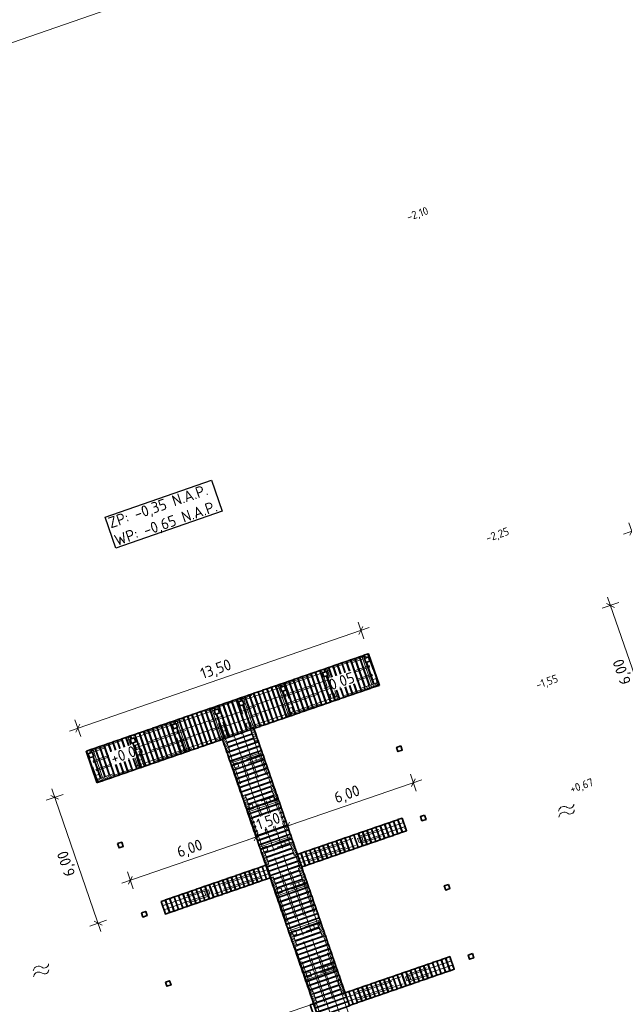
# Model space of a CAD drawing. Header units: metres. Extents: x 264779 to 275389, y 575281 to 580396.
# Tile 32 of 174: x 265235 to 265262, y 577004 to 577048. Entities that reach past the tile are written whole.
import ezdxf

# ---------------------------------------------------------------- set-up
doc = ezdxf.new("R2010")
doc.units = ezdxf.units.M
doc.set_wipeout_variables(frame=1)
doc.linetypes.add('HIDDEN', pattern=[9.525, 6.35, -3.175])
for name, color, linetype, lineweight in [('B-XX-AL-HOOGTELABEL-T25', 252, 'Continuous', 9), ('N-WA-RI-DETAIL1-G', 1, 'HIDDEN', 18), ('N-WE-IE-MEUBILAIR_WATERWEGMEUBILAIR_KIKKER-S', 11, 'Continuous', 18), ('N-WE-OG-TOPOGRAFIE-G', 7, 'Continuous', 35), ('N-XX-AL-HOOGTELABEL-T25-M', 7, 'Continuous', 25), ('N-XX-AL-TOPOGRAFIE-G', 7, 'Continuous', 35), ('N-XX-AL-TOPOGRAFIE-S', 7, 'Continuous', 18), ('X-XX-AL-AANPIJLING-T25', 7, 'Continuous', 25), ('X-XX-AL-T25', 7, 'Continuous', 25)]:
    doc.layers.add(name, color=color, linetype=linetype, lineweight=lineweight)
doc.layers.add('X-XX-AL-HULPLAAG-G', color=6, linetype='Continuous', lineweight=18, plot=False)
doc.styles.add('NLCS-ISO-ANNOTATIVE-T25', font='NLCS-ISO.ttf', dxfattribs={"height": 2.5})
doc.styles.add('NLCS-ISO-M1000-T25', font='NLCS-ISO.ttf', dxfattribs={"height": 2.5})
doc.dimstyles.new('NLCS-ANNOTATIVE-T25-SCHRAP', dxfattribs={"dimtxt": 2.5, "dimasz": 1.4, "dimexe": 2, "dimexo": 2, "dimgap": 0.7, "dimtad": 1, "dimzin": 0, "dimtxsty": 'NLCS-ISO-ANNOTATIVE-T25', "dimblk": 'OBLIQUE', "dimcen": 2.5, "dimdle": 2, "dimclrd": 256, "dimclre": 256, "dimclrt": 256, "dimadec": 1, "dimazin": 0, "dimtfac": 1, "dimtofl": 0, "dimtmove": 1, "dimatfit": 0, "dimldrblk": 'OBLIQUE', "dimfxl": 2, "dimfxlon": 1, "dimtfillclr": 256, "dimtolj": 1, "dimtzin": 0, "dimlwd": 18, "dimlwe": 18, "dimarcsym": 0})

# ---------------------------------------------------------------- blocks, each defined once
blk = doc.blocks.new('_Oblique')
at = {"color": 0, "linetype": 'ByBlock', "lineweight": -2}
blk.add_line((-0.5, -0.5), (0.5, 0.5), dxfattribs=at)
blk = doc.blocks.new('*D24')
at = {"layer": 'Defpoints', "color": 0, "transparency": 16777216}
for p in [(265239.476, 577014.406), (265236.64, 577013.427), (265241.434, 577008.734)]:
    blk.add_point(p, dxfattribs=at)
at = {"layer": 'X-XX-AL-AANPIJLING-T25', "lineweight": 18, "transparency": 16777216}
for p, q in [((265237.019, 577013.557), (265236.262, 577013.296)), ((265238.728, 577007.377), (265236.51, 577013.805)), ((265238.976, 577007.886), (265238.22, 577007.625))]:
    blk.add_line(p, q, dxfattribs=at)
at = {"layer": 'X-XX-AL-AANPIJLING-T25', "lineweight": 18, "transparency": 16777216, "xscale": 0.28, "yscale": 0.28, "zscale": 0.28}
for p, rotation in [((265236.64, 577013.427), 109.0405523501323), ((265238.598, 577007.755), 289.0405523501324)]:
    blk.add_blockref('_Oblique', p, dxfattribs=dict(at, rotation=rotation))
at = {"layer": 'X-XX-AL-AANPIJLING-T25', "transparency": 16777216, "insert": (265237.203, 577010.448), "char_height": 0.5, "attachment_point": 5, "rotation": 109.0406, "style": 'NLCS-ISO-ANNOTATIVE-T25', "bg_fill": 3, "box_fill_scale": 1.1, "bg_fill_color": 256, "bg_fill_true_color": 13158600, "bg_fill_transparency": 0}
blk.add_mtext('\\A1;6,00', dxfattribs=at)
blk = doc.blocks.new('*D25')
at = {"layer": 'Defpoints', "color": 0, "transparency": 16777216}
for p in [(265245.72, 577011.641), (265246.291, 577009.987), (265240.619, 577008.03)]:
    blk.add_point(p, dxfattribs=at)
at = {"layer": 'X-XX-AL-AANPIJLING-T25', "lineweight": 18, "transparency": 16777216}
for p, q in [((265239.67, 577009.553), (265246.098, 577011.772)), ((265245.85, 577011.263), (265245.589, 577012.019)), ((265240.179, 577009.306), (265239.918, 577010.062))]:
    blk.add_line(p, q, dxfattribs=at)
at = {"layer": 'X-XX-AL-AANPIJLING-T25', "lineweight": 18, "transparency": 16777216, "xscale": 0.28, "yscale": 0.28, "zscale": 0.28}
for p, rotation in [((265245.72, 577011.641), 19.04055234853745), ((265240.048, 577009.684), 199.0405523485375)]:
    blk.add_blockref('_Oblique', p, dxfattribs=dict(at, rotation=rotation))
at = {"layer": 'X-XX-AL-AANPIJLING-T25', "transparency": 16777216, "insert": (265242.74, 577011.079), "char_height": 0.5, "attachment_point": 5, "rotation": 19.0406, "style": 'NLCS-ISO-ANNOTATIVE-T25', "bg_fill": 3, "box_fill_scale": 1.1, "bg_fill_color": 256, "bg_fill_true_color": 13158600, "bg_fill_transparency": 0}
blk.add_mtext('\\A1;6,00', dxfattribs=at)
blk = doc.blocks.new('*D26')
at = {"layer": 'Defpoints', "color": 0, "transparency": 16777216}
for p in [(265247.578, 577010.855), (265246.291, 577009.987)]:
    blk.add_point(p, dxfattribs=at)
at = {"layer": 'X-XX-AL-AANPIJLING-T25', "lineweight": 18, "transparency": 16777216}
for p, q in [((265247.268, 577011.753), (265247.007, 577012.509)), ((265245.342, 577011.511), (265247.516, 577012.261)), ((265245.85, 577011.263), (265245.589, 577012.019))]:
    blk.add_line(p, q, dxfattribs=at)
at = {"layer": 'X-XX-AL-AANPIJLING-T25', "lineweight": 18, "transparency": 16777216, "xscale": 0.28, "yscale": 0.28, "zscale": 0.28}
for p, rotation in [((265247.138, 577012.131), 19.04055234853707), ((265245.72, 577011.641), 199.0405523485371)]:
    blk.add_blockref('_Oblique', p, dxfattribs=dict(at, rotation=rotation))
at = {"layer": 'X-XX-AL-AANPIJLING-T25', "transparency": 16777216, "insert": (265246.285, 577012.302), "char_height": 0.5, "attachment_point": 5, "rotation": 19.0406, "style": 'NLCS-ISO-ANNOTATIVE-T25', "bg_fill": 3, "box_fill_scale": 1.1, "bg_fill_color": 256, "bg_fill_true_color": 13158600, "bg_fill_transparency": 0}
blk.add_mtext('\\A1;1,50', dxfattribs=at)
at = {"layer": 'Defpoints', "color": 0, "transparency": 16777216}
blk.add_point((265247.138, 577012.131), dxfattribs=at)
blk = doc.blocks.new('*D27')
at = {"layer": 'Defpoints', "color": 0, "transparency": 16777216}
for p in [(265252.809, 577014.088), (265253.348, 577012.528), (265247.578, 577010.855)]:
    blk.add_point(p, dxfattribs=at)
at = {"layer": 'X-XX-AL-AANPIJLING-T25', "lineweight": 18, "transparency": 16777216}
for p, q in [((265252.94, 577013.71), (265252.679, 577014.466)), ((265246.76, 577012), (265253.188, 577014.219)), ((265247.268, 577011.753), (265247.007, 577012.509))]:
    blk.add_line(p, q, dxfattribs=at)
at = {"layer": 'X-XX-AL-AANPIJLING-T25', "lineweight": 18, "transparency": 16777216, "xscale": 0.28, "yscale": 0.28, "zscale": 0.28}
for p, rotation in [((265252.809, 577014.088), 19.04055234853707), ((265247.138, 577012.131), 199.0405523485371)]:
    blk.add_blockref('_Oblique', p, dxfattribs=dict(at, rotation=rotation))
at = {"layer": 'X-XX-AL-AANPIJLING-T25', "transparency": 16777216, "insert": (265249.83, 577013.525), "char_height": 0.5, "attachment_point": 5, "rotation": 19.0406, "style": 'NLCS-ISO-ANNOTATIVE-T25', "bg_fill": 3, "box_fill_scale": 1.1, "bg_fill_color": 256, "bg_fill_true_color": 13158600, "bg_fill_transparency": 0}
blk.add_mtext('\\A1;6,00', dxfattribs=at)
blk = doc.blocks.new('*D30')
at = {"layer": 'Defpoints', "color": 0, "transparency": 16777216}
for p in [(265266.417, 577023.703), (265261.692, 577022.073), (265268.374, 577018.032)]:
    blk.add_point(p, dxfattribs=at)
at = {"layer": 'X-XX-AL-AANPIJLING-T25', "lineweight": 18, "transparency": 16777216}
for p, q in [((265263.779, 577016.023), (265261.561, 577022.451)), ((265262.07, 577022.203), (265261.313, 577021.942)), ((265264.027, 577016.531), (265263.271, 577016.27))]:
    blk.add_line(p, q, dxfattribs=at)
at = {"layer": 'X-XX-AL-AANPIJLING-T25', "lineweight": 18, "transparency": 16777216, "xscale": 0.28, "yscale": 0.28, "zscale": 0.28}
for p, rotation in [((265261.692, 577022.073), 109.0405523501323), ((265263.649, 577016.401), 289.0405523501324)]:
    blk.add_blockref('_Oblique', p, dxfattribs=dict(at, rotation=rotation))
at = {"layer": 'X-XX-AL-AANPIJLING-T25', "transparency": 16777216, "insert": (265262.254, 577019.093), "char_height": 0.5, "attachment_point": 5, "rotation": 109.0406, "style": 'NLCS-ISO-ANNOTATIVE-T25', "bg_fill": 3, "box_fill_scale": 1.1, "bg_fill_color": 256, "bg_fill_true_color": 13158600, "bg_fill_transparency": 0}
blk.add_mtext('\\A1;6,00', dxfattribs=at)
blk = doc.blocks.new('*D57')
at = {"layer": 'Defpoints', "color": 0, "transparency": 16777216}
for p in [(265250.443, 577020.944), (265250.803, 577019.902), (265238.042, 577015.497)]:
    blk.add_point(p, dxfattribs=at)
at = {"layer": 'X-XX-AL-AANPIJLING-T25', "lineweight": 18, "transparency": 16777216}
for p, q in [((265237.304, 577016.41), (265250.821, 577021.075)), ((265250.574, 577020.566), (265250.313, 577021.323)), ((265237.812, 577016.162), (265237.551, 577016.918))]:
    blk.add_line(p, q, dxfattribs=at)
at = {"layer": 'X-XX-AL-AANPIJLING-T25', "lineweight": 18, "transparency": 16777216, "xscale": 0.28, "yscale": 0.28, "zscale": 0.28}
for p, rotation in [((265250.443, 577020.944), 19.04055234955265), ((265237.682, 577016.54), 199.0405523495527)]:
    blk.add_blockref('_Oblique', p, dxfattribs=dict(at, rotation=rotation))
at = {"layer": 'X-XX-AL-AANPIJLING-T25', "transparency": 16777216, "insert": (265243.919, 577019.158), "char_height": 0.5, "attachment_point": 5, "rotation": 19.0406, "style": 'NLCS-ISO-ANNOTATIVE-T25', "bg_fill": 3, "box_fill_scale": 1.1, "bg_fill_color": 256, "bg_fill_true_color": 13158600, "bg_fill_transparency": 0}
blk.add_mtext('\\A1;13,50', dxfattribs=at)
blk = doc.blocks.new('*D58')
at = {"layer": 'Defpoints', "color": 0, "transparency": 16777216}
for p in [(265271.633, 577028.515), (265272.072, 577027.242), (265263.092, 577024.143)]:
    blk.add_point(p, dxfattribs=at)
at = {"layer": 'X-XX-AL-AANPIJLING-T25', "lineweight": 18, "transparency": 16777216}
for p, q in [((265262.274, 577025.285), (265272.011, 577028.646)), ((265271.763, 577028.137), (265271.502, 577028.893)), ((265262.783, 577025.038), (265262.522, 577025.794))]:
    blk.add_line(p, q, dxfattribs=at)
at = {"layer": 'X-XX-AL-AANPIJLING-T25', "lineweight": 18, "transparency": 16777216, "xscale": 0.28, "yscale": 0.28, "zscale": 0.28}
for p, rotation in [((265271.633, 577028.515), 19.04055235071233), ((265262.652, 577025.416), 199.0405523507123)]:
    blk.add_blockref('_Oblique', p, dxfattribs=dict(at, rotation=rotation))
at = {"layer": 'X-XX-AL-AANPIJLING-T25', "transparency": 16777216, "insert": (265266.999, 577027.381), "char_height": 0.5, "attachment_point": 5, "rotation": 19.0406, "style": 'NLCS-ISO-ANNOTATIVE-T25', "bg_fill": 3, "box_fill_scale": 1.1, "bg_fill_color": 256, "bg_fill_true_color": 13158600, "bg_fill_transparency": 0}
blk.add_mtext('\\A1;9,50', dxfattribs=at)
blk = doc.blocks.new('SOG-TOPOGRAFIE_WATER-SO')
at = {"flags": 128}
for points in [[(-1.91, 0.46), (-1.82, 0.6, -0.538831), (0.18, 0.63, 0.605168), (1.86, 0.83, -4.035705)], [(-2.28, -0.81), (-2.19, -0.67, -0.538831), (-0.18, -0.63, 0.605168), (1.49, -0.44, -4.035705)]]:
    blk.add_lwpolyline(points, format="xyb", dxfattribs=at)
blk = doc.blocks.new('Kikker')
blk.add_wipeout([(0, 0.6), (0, 0), (3, 0), (3, 0.6)])
at = {"layer": 'N-WE-IE-MEUBILAIR_WATERWEGMEUBILAIR_KIKKER-S'}
h = blk.add_hatch(dxfattribs=at)
h.set_pattern_fill('ANSI31', color=256, scale=0.1, angle=-138.5509)
h.set_pattern_definition([(225, (1.68545, 2.0885), (0.224506, -0.224506), [])])
h.paths.add_polyline_path([(3, 0), (0, 0), (0, 0.6), (3, 0.6)])
blk.add_lwpolyline([(3, 0), (0, 0), (0, 0.6), (3, 0.6)], close=True, dxfattribs=at)

msp = doc.modelspace()

# ---------------------------------------------------------------- linework, layer by layer
at = {"layer": 'N-WA-RI-DETAIL1-G', "ltscale": 0.35, "flags": 128}
for points in [[(265246.909, 577018.412), (265250.69, 577019.717), (265250.667, 577019.783), (265246.886, 577018.478)], [(265251.026, 577018.445), (265250.96, 577018.422), (265250.503, 577019.745), (265250.569, 577019.768)], [(265251.21, 577018.508), (265251.276, 577018.531), (265250.819, 577019.854), (265250.753, 577019.831)], [(265247.032, 577018.055), (265250.813, 577019.36), (265250.836, 577019.294), (265247.055, 577017.989)], [(265249.319, 577017.856), (265249.386, 577017.878), (265248.929, 577019.202), (265248.863, 577019.179)], [(265247.162, 577017.677), (265250.943, 577018.982), (265250.966, 577018.916), (265247.185, 577017.611)], [(265249.135, 577017.792), (265249.069, 577017.769), (265248.612, 577019.093), (265248.679, 577019.116)], [(265250.997, 577018.527), (265250.934, 577018.712), (265251.118, 577018.775), (265251.181, 577018.591)], [(265242.026, 577016.727), (265246.909, 577018.412), (265246.886, 577018.478), (265242.003, 577016.793)], [(265247.245, 577017.14), (265247.179, 577017.117), (265246.722, 577018.44), (265246.788, 577018.463)], [(265247.429, 577017.203), (265247.495, 577017.226), (265247.038, 577018.549), (265246.972, 577018.527)], [(265247.308, 577017.254), (265251.089, 577018.559), (265251.112, 577018.493), (265247.331, 577017.188)], [(265242.149, 577016.37), (265247.032, 577018.055), (265247.055, 577017.989), (265242.172, 577016.304)], [(265245.354, 577016.487), (265245.288, 577016.464), (265244.831, 577017.788), (265244.897, 577017.811)], [(265245.538, 577016.551), (265245.604, 577016.573), (265245.148, 577017.897), (265245.081, 577017.874)], [(265249.106, 577017.875), (265249.043, 577018.059), (265249.227, 577018.123), (265249.291, 577017.938)], [(265242.279, 577015.992), (265247.162, 577017.677), (265247.185, 577017.611), (265242.302, 577015.926)], [(265243.796, 577017.43), (265243.73, 577017.408), (265244.186, 577016.084), (265244.252, 577016.107)], [(265243.98, 577017.494), (265244.046, 577017.517), (265244.503, 577016.193), (265244.437, 577016.17)], [(265247.216, 577017.222), (265247.152, 577017.407), (265247.337, 577017.47), (265247.4, 577017.286)], [(265242.425, 577015.569), (265247.308, 577017.254), (265247.331, 577017.188), (265242.448, 577015.503)], [(265242.026, 577016.727), (265238.245, 577015.422), (265238.222, 577015.488), (265242.003, 577016.793)], [(265241.905, 577016.778), (265241.839, 577016.755), (265242.296, 577015.432), (265242.362, 577015.454)], [(265242.089, 577016.841), (265242.155, 577016.864), (265242.612, 577015.541), (265242.546, 577015.518)], [(265245.325, 577016.57), (265245.262, 577016.754), (265245.446, 577016.818), (265245.51, 577016.633)], [(265245.44, 577016.536), (265246.541, 577013.356), (265246.607, 577013.379), (265245.506, 577016.559)], [(265242.172, 577016.304), (265238.391, 577014.999), (265238.368, 577015.065), (265242.149, 577016.37)], [(265240.015, 577016.125), (265239.948, 577016.103), (265240.405, 577014.779), (265240.471, 577014.802)], [(265240.199, 577016.189), (265240.265, 577016.212), (265240.722, 577014.888), (265240.655, 577014.865)], [(265244.345, 577016.438), (265244.408, 577016.253), (265244.224, 577016.19), (265244.16, 577016.374)], [(265244.282, 577016.136), (265245.383, 577012.956), (265245.317, 577012.933), (265244.216, 577016.113)], [(265244.705, 577016.282), (265245.806, 577013.102), (265245.74, 577013.079), (265244.639, 577016.259)], [(265245.083, 577016.413), (265246.184, 577013.233), (265246.118, 577013.21), (265245.017, 577016.39)], [(265242.302, 577015.926), (265238.521, 577014.621), (265238.498, 577014.687), (265242.279, 577015.992)], [(265242.454, 577015.785), (265242.518, 577015.601), (265242.333, 577015.537), (265242.27, 577015.722)], [(265238.124, 577015.473), (265238.058, 577015.45), (265238.515, 577014.127), (265238.581, 577014.15)], [(265238.308, 577015.536), (265238.374, 577015.559), (265238.831, 577014.236), (265238.765, 577014.213)], [(265242.425, 577015.569), (265238.644, 577014.264), (265238.667, 577014.198), (265242.448, 577015.503)], [(265244.616, 577014.91), (265244.593, 577014.976), (265245.916, 577015.434), (265245.939, 577015.368)], [(265244.68, 577014.726), (265244.703, 577014.66), (265246.026, 577015.118), (265246.003, 577015.184)], [(265245.672, 577015.276), (265245.857, 577015.339), (265245.92, 577015.155), (265245.736, 577015.091)], [(265240.564, 577015.133), (265240.627, 577014.948), (265240.443, 577014.885), (265240.379, 577015.069)], [(265244.699, 577014.939), (265244.883, 577015.002), (265244.947, 577014.818), (265244.762, 577014.754)], [(265238.673, 577014.48), (265238.736, 577014.296), (265238.552, 577014.232), (265238.489, 577014.417)], [(265245.269, 577013.019), (265245.246, 577013.085), (265246.569, 577013.543), (265246.592, 577013.477)], [(265246.325, 577013.385), (265246.509, 577013.449), (265246.573, 577013.264), (265246.388, 577013.201)], [(265246.541, 577013.356), (265247.849, 577009.576), (265247.915, 577009.599), (265246.607, 577013.379)], [(265245.383, 577012.956), (265246.691, 577009.176), (265246.625, 577009.153), (265245.317, 577012.933)], [(265245.332, 577012.835), (265245.355, 577012.769), (265246.678, 577013.227), (265246.655, 577013.293)], [(265245.351, 577013.048), (265245.536, 577013.112), (265245.599, 577012.927), (265245.415, 577012.864)], [(265245.806, 577013.102), (265247.114, 577009.322), (265247.048, 577009.299), (265245.74, 577013.079)], [(265246.184, 577013.233), (265247.492, 577009.453), (265247.426, 577009.43), (265246.118, 577013.21)], [(265250.386, 577011.607), (265252.371, 577012.294), (265252.348, 577012.36), (265250.363, 577011.673)], [(265250.45, 577011.423), (265252.434, 577012.11), (265252.457, 577012.044), (265250.473, 577011.357)], [(265252.369, 577012.291), (265252.185, 577012.228), (265252.248, 577012.043), (265252.433, 577012.107)], [(265245.923, 577011.129), (265245.9, 577011.195), (265247.223, 577011.653), (265247.246, 577011.587)], [(265247.583, 577010.636), (265250.386, 577011.607), (265250.363, 577011.673), (265247.56, 577010.702)], [(265250.478, 577011.639), (265250.294, 577011.575), (265250.358, 577011.391), (265250.542, 577011.454)], [(265245.986, 577010.945), (265246.009, 577010.879), (265247.332, 577011.337), (265247.309, 577011.403)], [(265246.005, 577011.158), (265246.19, 577011.222), (265246.253, 577011.037), (265246.069, 577010.974)], [(265246.979, 577011.495), (265247.163, 577011.559), (265247.227, 577011.374), (265247.042, 577011.311)], [(265247.646, 577010.452), (265250.45, 577011.423), (265250.473, 577011.357), (265247.669, 577010.386)], [(265248.589, 577010.984), (265248.404, 577010.921), (265248.468, 577010.736), (265248.652, 577010.8)], [(265246.291, 577010.19), (265243.486, 577009.225), (265243.463, 577009.292), (265246.268, 577010.257)], [(265246.355, 577010.006), (265243.549, 577009.041), (265243.572, 577008.975), (265246.378, 577009.94)], [(265245.285, 577009.844), (265245.469, 577009.908), (265245.533, 577009.723), (265245.348, 577009.66)], [(265246.577, 577009.239), (265246.554, 577009.305), (265247.877, 577009.763), (265247.9, 577009.697)], [(265246.641, 577009.055), (265246.663, 577008.989), (265247.986, 577009.447), (265247.964, 577009.513)], [(265247.492, 577009.453), (265248.801, 577005.672), (265248.734, 577005.65), (265247.426, 577009.43)], [(265247.633, 577009.605), (265247.817, 577009.669), (265247.881, 577009.484), (265247.696, 577009.421)], [(265247.849, 577009.576), (265249.157, 577005.796), (265249.223, 577005.819), (265247.915, 577009.599)], [(265243.486, 577009.225), (265241.5, 577008.542), (265241.477, 577008.609), (265243.463, 577009.292)], [(265243.549, 577009.041), (265241.563, 577008.358), (265241.586, 577008.292), (265243.572, 577008.975)], [(265243.393, 577009.194), (265243.578, 577009.257), (265243.641, 577009.073), (265243.457, 577009.009)], [(265246.691, 577009.176), (265248, 577005.395), (265247.933, 577005.373), (265246.625, 577009.153)], [(265246.659, 577009.268), (265246.844, 577009.332), (265246.907, 577009.147), (265246.723, 577009.084)], [(265247.114, 577009.322), (265248.423, 577005.542), (265248.356, 577005.519), (265247.048, 577009.299)], [(265241.503, 577008.541), (265241.687, 577008.605), (265241.751, 577008.42), (265241.567, 577008.357)], [(265247.231, 577007.349), (265247.208, 577007.415), (265248.531, 577007.873), (265248.554, 577007.807)], [(265247.295, 577007.165), (265247.318, 577007.099), (265248.641, 577007.556), (265248.618, 577007.623)], [(265248.287, 577007.714), (265248.471, 577007.778), (265248.535, 577007.594), (265248.351, 577007.53)], [(265247.314, 577007.378), (265247.498, 577007.441), (265247.562, 577007.257), (265247.377, 577007.193)], [(265247.885, 577005.459), (265247.862, 577005.525), (265249.185, 577005.983), (265249.208, 577005.917)], [(265248.941, 577005.824), (265249.125, 577005.888), (265249.189, 577005.704), (265249.005, 577005.64)], [(265252.539, 577005.368), (265254.524, 577006.055), (265254.501, 577006.121), (265252.517, 577005.434)], [(265252.603, 577005.184), (265254.587, 577005.871), (265254.61, 577005.805), (265252.626, 577005.118)], [(265254.522, 577006.052), (265254.338, 577005.989), (265254.401, 577005.804), (265254.586, 577005.868)], [(265248, 577005.395), (265249.308, 577001.615), (265249.242, 577001.592), (265247.933, 577005.372)], [(265247.949, 577005.275), (265247.972, 577005.209), (265249.295, 577005.666), (265249.272, 577005.733)], [(265247.968, 577005.488), (265248.152, 577005.551), (265248.216, 577005.367), (265248.031, 577005.303)], [(265248.423, 577005.541), (265249.731, 577001.761), (265249.665, 577001.738), (265248.357, 577005.518)], [(265248.801, 577005.672), (265250.109, 577001.892), (265250.043, 577001.869), (265248.735, 577005.649)], [(265249.157, 577005.796), (265250.465, 577002.015), (265250.532, 577002.038), (265249.223, 577005.818)], [(265249.736, 577004.397), (265252.539, 577005.368), (265252.517, 577005.434), (265249.713, 577004.463)], [(265252.632, 577005.4), (265252.447, 577005.336), (265252.511, 577005.152), (265252.695, 577005.216)], [(265249.799, 577004.213), (265252.603, 577005.184), (265252.626, 577005.118), (265249.822, 577004.147)], [(265250.742, 577004.745), (265250.557, 577004.682), (265250.621, 577004.498), (265250.805, 577004.561)]]:
    msp.add_lwpolyline(points, close=True, dxfattribs=at)
at = {"layer": 'N-WE-OG-TOPOGRAFIE-G', "ltscale": 0.1}
for points in [[(265252.238, 577015.742), (265252.304, 577015.553), (265252.115, 577015.488), (265252.049, 577015.677)], [(265254.392, 577009.503), (265254.457, 577009.314), (265254.268, 577009.249), (265254.203, 577009.438)], [(265255.468, 577006.384), (265255.533, 577006.195), (265255.344, 577006.13), (265255.279, 577006.319)], [(265241.63, 577005.099), (265241.696, 577004.91), (265241.885, 577004.975), (265241.819, 577005.164)]]:
    msp.add_lwpolyline(points, close=True, dxfattribs=at)
at = {"layer": 'N-XX-AL-TOPOGRAFIE-G', "flags": 128}
for points in [[(265249.976, 577019.616), (265249.787, 577019.551), (265250.276, 577018.133), (265250.465, 577018.198)], [(265250.174, 577019.685), (265249.985, 577019.619), (265250.475, 577018.201), (265250.664, 577018.267)], [(265250.673, 577018.27), (265250.862, 577018.335), (265250.373, 577019.753), (265250.184, 577019.688)], [(265250.661, 577019.501), (265250.598, 577019.685), (265250.782, 577019.749), (265250.845, 577019.564)], [(265249.182, 577019.342), (265248.993, 577019.277), (265249.482, 577017.859), (265249.671, 577017.924)], [(265249.38, 577019.411), (265249.191, 577019.345), (265249.681, 577017.927), (265249.87, 577017.993)], [(265249.579, 577019.479), (265249.39, 577019.414), (265249.879, 577017.996), (265250.068, 577018.061)], [(265249.777, 577019.548), (265249.588, 577019.482), (265250.078, 577018.064), (265250.267, 577018.13)], [(265247.395, 577018.726), (265247.206, 577018.66), (265247.696, 577017.242), (265247.885, 577017.308)], [(265247.594, 577018.794), (265247.405, 577018.729), (265247.894, 577017.311), (265248.083, 577017.376)], [(265247.792, 577018.863), (265247.603, 577018.797), (265248.093, 577017.379), (265248.282, 577017.445)], [(265248.291, 577017.448), (265248.48, 577017.513), (265247.991, 577018.931), (265247.802, 577018.866)], [(265248.189, 577019), (265248, 577018.934), (265248.49, 577017.516), (265248.679, 577017.582)], [(265248.388, 577019.068), (265248.199, 577019.003), (265248.688, 577017.585), (265248.877, 577017.65)], [(265248.586, 577019.137), (265248.397, 577019.071), (265248.887, 577017.653), (265249.076, 577017.719)], [(265248.77, 577018.848), (265248.707, 577019.033), (265248.891, 577019.096), (265248.955, 577018.912)], [(265246.204, 577018.314), (265246.015, 577018.249), (265246.505, 577016.831), (265246.694, 577016.897)], [(265246.403, 577018.383), (265246.214, 577018.318), (265246.703, 577016.9), (265246.892, 577016.965)], [(265246.601, 577018.451), (265246.412, 577018.386), (265246.902, 577016.968), (265247.091, 577017.034)], [(265246.88, 577018.196), (265246.816, 577018.38), (265247.001, 577018.444), (265247.064, 577018.259)], [(265247.197, 577018.657), (265247.008, 577018.592), (265247.497, 577017.174), (265247.686, 577017.239)], [(265244.815, 577017.835), (265244.626, 577017.77), (265245.115, 577016.352), (265245.304, 577016.417)], [(265245.41, 577018.04), (265245.221, 577017.975), (265245.71, 577016.557), (265245.9, 577016.622)], [(265245.909, 577016.626), (265246.098, 577016.691), (265245.609, 577018.109), (265245.42, 577018.044)], [(265245.807, 577018.177), (265245.618, 577018.112), (265246.108, 577016.694), (265246.297, 577016.759)], [(265246.006, 577018.246), (265245.817, 577018.181), (265246.306, 577016.763), (265246.495, 577016.828)], [(265243.435, 577017.359), (265243.624, 577017.424), (265244.113, 577016.006), (265243.924, 577015.941)], [(265244.009, 577017.411), (265244.072, 577017.227), (265243.888, 577017.163), (265243.824, 577017.348)], [(265244.03, 577017.564), (265244.219, 577017.629), (265244.708, 577016.211), (265244.519, 577016.146)], [(265244.418, 577017.698), (265244.229, 577017.633), (265244.718, 577016.215), (265244.907, 577016.28)], [(265244.616, 577017.766), (265244.427, 577017.701), (265244.916, 577016.283), (265245.105, 577016.348)], [(265244.989, 577017.543), (265244.926, 577017.728), (265245.11, 577017.791), (265245.174, 577017.607)], [(265242.243, 577016.948), (265242.433, 577017.013), (265242.922, 577015.595), (265242.733, 577015.53)], [(265242.442, 577017.016), (265242.631, 577017.081), (265243.12, 577015.663), (265242.931, 577015.598)], [(265242.64, 577017.085), (265242.83, 577017.15), (265243.319, 577015.732), (265243.13, 577015.667)], [(265242.839, 577017.153), (265243.028, 577017.218), (265243.517, 577015.8), (265243.328, 577015.735)], [(265243.716, 577015.869), (265243.527, 577015.804), (265243.038, 577017.222), (265243.227, 577017.287)], [(265243.236, 577017.29), (265243.425, 577017.355), (265243.914, 577015.937), (265243.725, 577015.872)], [(265240.854, 577016.468), (265241.043, 577016.533), (265241.532, 577015.115), (265241.343, 577015.05)], [(265241.052, 577016.536), (265241.241, 577016.602), (265241.731, 577015.184), (265241.542, 577015.119)], [(265241.251, 577016.605), (265241.44, 577016.67), (265241.929, 577015.252), (265241.74, 577015.187)], [(265241.449, 577016.673), (265241.638, 577016.739), (265242.128, 577015.321), (265241.939, 577015.256)], [(265241.648, 577016.742), (265241.837, 577016.807), (265242.326, 577015.389), (265242.137, 577015.324)], [(265242.118, 577016.759), (265242.182, 577016.574), (265241.997, 577016.511), (265241.934, 577016.695)], [(265239.464, 577015.988), (265239.653, 577016.054), (265240.143, 577014.636), (265239.954, 577014.57)], [(265239.663, 577016.057), (265239.852, 577016.122), (265240.341, 577014.704), (265240.152, 577014.639)], [(265240.227, 577016.106), (265240.291, 577015.922), (265240.107, 577015.858), (265240.043, 577016.043)], [(265240.258, 577016.262), (265240.447, 577016.328), (265240.937, 577014.91), (265240.748, 577014.844)], [(265240.457, 577016.331), (265240.646, 577016.396), (265241.135, 577014.978), (265240.946, 577014.913)], [(265241.334, 577015.047), (265241.145, 577014.981), (265240.655, 577016.399), (265240.844, 577016.465)], [(265238.472, 577015.646), (265238.661, 577015.711), (265239.15, 577014.293), (265238.961, 577014.228)], [(265238.67, 577015.714), (265238.859, 577015.78), (265239.349, 577014.362), (265239.16, 577014.296)], [(265238.869, 577015.783), (265239.058, 577015.848), (265239.547, 577014.43), (265239.358, 577014.365)], [(265239.067, 577015.851), (265239.256, 577015.917), (265239.746, 577014.499), (265239.557, 577014.433)], [(265239.266, 577015.92), (265239.455, 577015.985), (265239.944, 577014.567), (265239.755, 577014.502)], [(265238.337, 577015.454), (265238.4, 577015.269), (265238.216, 577015.206), (265238.153, 577015.39)], [(265244.682, 577014.647), (265244.748, 577014.458), (265246.165, 577014.948), (265246.1, 577015.137)], [(265244.751, 577014.449), (265244.816, 577014.26), (265246.234, 577014.749), (265246.169, 577014.938)], [(265244.819, 577014.25), (265244.885, 577014.061), (265246.303, 577014.551), (265246.237, 577014.74)], [(265244.888, 577014.052), (265244.953, 577013.863), (265246.371, 577014.352), (265246.306, 577014.541)], [(265244.956, 577013.853), (265245.022, 577013.664), (265246.44, 577014.154), (265246.374, 577014.343)], [(265245.025, 577013.655), (265245.09, 577013.466), (265246.508, 577013.955), (265246.443, 577014.144)], [(265245.093, 577013.456), (265245.159, 577013.267), (265246.577, 577013.757), (265246.511, 577013.946)], [(265245.162, 577013.258), (265245.227, 577013.069), (265246.645, 577013.558), (265246.58, 577013.747)], [(265245.23, 577013.059), (265245.296, 577012.87), (265246.714, 577013.36), (265246.648, 577013.549)], [(265245.299, 577012.861), (265245.364, 577012.672), (265246.782, 577013.161), (265246.717, 577013.35)], [(265245.367, 577012.662), (265245.433, 577012.473), (265246.851, 577012.962), (265246.785, 577013.152)], [(265245.436, 577012.464), (265245.501, 577012.275), (265246.919, 577012.764), (265246.854, 577012.953)], [(265245.504, 577012.265), (265245.57, 577012.076), (265246.988, 577012.565), (265246.922, 577012.755)], [(265245.573, 577012.067), (265245.638, 577011.878), (265247.056, 577012.367), (265246.991, 577012.556)], [(265252.305, 577012.486), (265252.115, 577012.42), (265252.311, 577011.853), (265252.5, 577011.918)], [(265245.641, 577011.868), (265245.707, 577011.679), (265247.125, 577012.168), (265247.059, 577012.358)], [(265245.71, 577011.67), (265245.775, 577011.481), (265247.193, 577011.97), (265247.128, 577012.159)], [(265251.113, 577012.075), (265250.924, 577012.009), (265251.12, 577011.442), (265251.309, 577011.507)], [(265251.312, 577012.143), (265251.123, 577012.078), (265251.319, 577011.511), (265251.508, 577011.576)], [(265251.511, 577012.212), (265251.321, 577012.146), (265251.517, 577011.579), (265251.706, 577011.644)], [(265251.709, 577012.28), (265251.52, 577012.215), (265251.716, 577011.648), (265251.905, 577011.713)], [(265251.973, 577012.16), (265251.908, 577012.349), (265251.718, 577012.283), (265251.914, 577011.716), (265252.103, 577011.781), (265252.038, 577011.971)], [(265252.047, 577011.974), (265252.113, 577011.785), (265252.302, 577011.85), (265252.106, 577012.417), (265251.917, 577012.352), (265251.982, 577012.163)], [(265245.778, 577011.471), (265245.844, 577011.282), (265247.262, 577011.771), (265247.196, 577011.96)], [(265245.847, 577011.273), (265245.912, 577011.084), (265247.33, 577011.573), (265247.265, 577011.762)], [(265249.922, 577011.664), (265249.733, 577011.598), (265249.929, 577011.031), (265250.118, 577011.096)], [(265250.121, 577011.732), (265249.932, 577011.667), (265250.128, 577011.1), (265250.317, 577011.165)], [(265250.319, 577011.801), (265250.13, 577011.735), (265250.326, 577011.168), (265250.515, 577011.233)], [(265250.518, 577011.869), (265250.329, 577011.804), (265250.525, 577011.237), (265250.714, 577011.302)], [(265250.716, 577011.938), (265250.527, 577011.872), (265250.723, 577011.305), (265250.912, 577011.37)], [(265250.915, 577012.006), (265250.726, 577011.941), (265250.922, 577011.374), (265251.111, 577011.439)], [(265245.915, 577011.074), (265245.981, 577010.885), (265247.399, 577011.374), (265247.333, 577011.563)], [(265245.984, 577010.876), (265246.049, 577010.687), (265247.467, 577011.176), (265247.402, 577011.365)], [(265246.053, 577010.677), (265246.118, 577010.488), (265247.536, 577010.977), (265247.47, 577011.166)], [(265248.533, 577011.184), (265248.344, 577011.119), (265248.54, 577010.552), (265248.729, 577010.617)], [(265248.731, 577011.252), (265248.542, 577011.187), (265248.738, 577010.62), (265248.927, 577010.685)], [(265248.93, 577011.321), (265248.741, 577011.256), (265248.937, 577010.689), (265249.126, 577010.754)], [(265249.128, 577011.389), (265248.939, 577011.324), (265249.135, 577010.757), (265249.324, 577010.822)], [(265249.327, 577011.458), (265249.138, 577011.393), (265249.334, 577010.826), (265249.523, 577010.891)], [(265249.525, 577011.527), (265249.336, 577011.461), (265249.532, 577010.894), (265249.721, 577010.959)], [(265249.724, 577011.595), (265249.535, 577011.53), (265249.731, 577010.963), (265249.92, 577011.028)], [(265246.121, 577010.479), (265246.186, 577010.29), (265247.604, 577010.779), (265247.539, 577010.968)], [(265246.19, 577010.28), (265246.255, 577010.091), (265247.673, 577010.58), (265247.607, 577010.769)], [(265247.739, 577010.91), (265247.578, 577010.855), (265247.774, 577010.287), (265247.935, 577010.343)], [(265247.937, 577010.978), (265247.748, 577010.913), (265247.944, 577010.346), (265248.133, 577010.411)], [(265248.136, 577011.047), (265247.947, 577010.982), (265248.143, 577010.415), (265248.332, 577010.48)], [(265248.334, 577011.115), (265248.145, 577011.05), (265248.341, 577010.483), (265248.53, 577010.548)], [(265245.801, 577010.241), (265245.99, 577010.306), (265246.186, 577009.739), (265245.997, 577009.674)], [(265245.999, 577010.31), (265246.16, 577010.365), (265246.356, 577009.798), (265246.195, 577009.742)], [(265246.258, 577010.082), (265246.323, 577009.893), (265247.741, 577010.382), (265247.676, 577010.571)], [(265246.327, 577009.883), (265246.392, 577009.694), (265247.81, 577010.183), (265247.744, 577010.372)], [(265244.411, 577009.762), (265244.6, 577009.827), (265244.796, 577009.26), (265244.607, 577009.194)], [(265244.61, 577009.83), (265244.799, 577009.895), (265244.995, 577009.328), (265244.806, 577009.263)], [(265244.808, 577009.899), (265244.997, 577009.964), (265245.193, 577009.397), (265245.004, 577009.331)], [(265245.007, 577009.967), (265245.196, 577010.032), (265245.392, 577009.465), (265245.203, 577009.4)], [(265245.205, 577010.036), (265245.394, 577010.101), (265245.59, 577009.534), (265245.401, 577009.468)], [(265245.404, 577010.104), (265245.593, 577010.169), (265245.789, 577009.602), (265245.6, 577009.537)], [(265245.602, 577010.173), (265245.792, 577010.238), (265245.987, 577009.671), (265245.798, 577009.605)], [(265246.395, 577009.685), (265246.46, 577009.495), (265247.878, 577009.985), (265247.813, 577010.174)], [(265246.464, 577009.486), (265246.529, 577009.297), (265247.947, 577009.786), (265247.882, 577009.975)], [(265243.22, 577009.351), (265243.409, 577009.416), (265243.605, 577008.849), (265243.416, 577008.783)], [(265243.419, 577009.419), (265243.608, 577009.484), (265243.804, 577008.917), (265243.615, 577008.852)], [(265243.617, 577009.488), (265243.806, 577009.553), (265244.002, 577008.986), (265243.813, 577008.92)], [(265243.816, 577009.556), (265244.005, 577009.621), (265244.201, 577009.054), (265244.012, 577008.989)], [(265244.014, 577009.625), (265244.203, 577009.69), (265244.399, 577009.123), (265244.21, 577009.057)], [(265244.213, 577009.693), (265244.402, 577009.758), (265244.598, 577009.191), (265244.409, 577009.126)], [(265246.532, 577009.288), (265246.597, 577009.098), (265248.015, 577009.588), (265247.95, 577009.777)], [(265246.601, 577009.089), (265246.666, 577008.9), (265248.084, 577009.389), (265248.019, 577009.578)], [(265246.669, 577008.89), (265246.734, 577008.701), (265248.152, 577009.191), (265248.087, 577009.38)], [(265241.896, 577008.682), (265241.831, 577008.871), (265242.02, 577008.936), (265242.216, 577008.369), (265242.027, 577008.304), (265241.961, 577008.493)], [(265242.029, 577008.939), (265242.218, 577009.005), (265242.414, 577008.438), (265242.225, 577008.372)], [(265242.228, 577009.008), (265242.417, 577009.073), (265242.613, 577008.506), (265242.424, 577008.441)], [(265242.426, 577009.076), (265242.615, 577009.142), (265242.811, 577008.575), (265242.622, 577008.509)], [(265242.625, 577009.145), (265242.814, 577009.21), (265243.01, 577008.643), (265242.821, 577008.578)], [(265242.823, 577009.213), (265243.012, 577009.279), (265243.208, 577008.712), (265243.019, 577008.646)], [(265243.022, 577009.282), (265243.211, 577009.347), (265243.407, 577008.78), (265243.218, 577008.715)], [(265246.738, 577008.692), (265246.803, 577008.503), (265248.221, 577008.992), (265248.156, 577009.181)], [(265246.806, 577008.493), (265246.871, 577008.304), (265248.289, 577008.794), (265248.224, 577008.983)], [(265241.434, 577008.734), (265241.623, 577008.799), (265241.819, 577008.232), (265241.629, 577008.167)], [(265241.952, 577008.49), (265242.017, 577008.301), (265241.828, 577008.235), (265241.632, 577008.802), (265241.821, 577008.868), (265241.887, 577008.679)], [(265246.875, 577008.295), (265246.94, 577008.106), (265248.358, 577008.595), (265248.293, 577008.784)], [(265246.943, 577008.096), (265247.008, 577007.907), (265248.426, 577008.397), (265248.361, 577008.586)], [(265247.012, 577007.898), (265247.077, 577007.709), (265248.495, 577008.198), (265248.43, 577008.387)], [(265247.08, 577007.699), (265247.145, 577007.51), (265248.563, 577008), (265248.498, 577008.189)], [(265247.149, 577007.501), (265247.214, 577007.312), (265248.632, 577007.801), (265248.567, 577007.99)], [(265247.217, 577007.302), (265247.282, 577007.113), (265248.7, 577007.603), (265248.635, 577007.792)], [(265247.286, 577007.104), (265247.351, 577006.915), (265248.769, 577007.404), (265248.704, 577007.593)], [(265247.354, 577006.905), (265247.419, 577006.716), (265248.837, 577007.206), (265248.772, 577007.395)], [(265247.423, 577006.707), (265247.488, 577006.518), (265248.906, 577007.007), (265248.841, 577007.196)], [(265247.491, 577006.508), (265247.556, 577006.319), (265248.974, 577006.809), (265248.909, 577006.998)], [(265247.56, 577006.31), (265247.625, 577006.121), (265249.043, 577006.61), (265248.978, 577006.799)], [(265247.628, 577006.111), (265247.693, 577005.922), (265249.111, 577006.412), (265249.046, 577006.601)], [(265247.697, 577005.913), (265247.762, 577005.724), (265249.18, 577006.213), (265249.115, 577006.402)], [(265247.765, 577005.714), (265247.831, 577005.525), (265249.248, 577006.015), (265249.183, 577006.204)], [(265247.834, 577005.516), (265247.899, 577005.327), (265249.317, 577005.816), (265249.252, 577006.005)], [(265253.267, 577005.836), (265253.078, 577005.77), (265253.273, 577005.203), (265253.462, 577005.269)], [(265253.465, 577005.904), (265253.276, 577005.839), (265253.472, 577005.272), (265253.661, 577005.337)], [(265253.664, 577005.973), (265253.475, 577005.907), (265253.67, 577005.34), (265253.859, 577005.406)], [(265253.862, 577006.041), (265253.673, 577005.976), (265253.869, 577005.409), (265254.058, 577005.474)], [(265254.126, 577005.921), (265254.061, 577006.11), (265253.872, 577006.044), (265254.067, 577005.477), (265254.256, 577005.543), (265254.191, 577005.732)], [(265254.201, 577005.735), (265254.266, 577005.546), (265254.455, 577005.611), (265254.259, 577006.178), (265254.07, 577006.113), (265254.135, 577005.924)], [(265254.458, 577006.247), (265254.269, 577006.182), (265254.464, 577005.614), (265254.653, 577005.68)], [(265247.902, 577005.317), (265247.968, 577005.128), (265249.385, 577005.618), (265249.32, 577005.807)], [(265247.971, 577005.119), (265248.036, 577004.93), (265249.454, 577005.419), (265249.389, 577005.608)], [(265248.039, 577004.92), (265248.105, 577004.731), (265249.522, 577005.221), (265249.457, 577005.41)], [(265252.076, 577005.425), (265251.887, 577005.359), (265252.082, 577004.792), (265252.271, 577004.857)], [(265252.274, 577005.493), (265252.085, 577005.428), (265252.281, 577004.861), (265252.47, 577004.926)], [(265252.473, 577005.562), (265252.284, 577005.496), (265252.479, 577004.929), (265252.668, 577004.994)], [(265252.671, 577005.63), (265252.482, 577005.565), (265252.678, 577004.998), (265252.867, 577005.063)], [(265252.87, 577005.699), (265252.681, 577005.633), (265252.876, 577005.066), (265253.065, 577005.132)], [(265253.068, 577005.767), (265252.879, 577005.702), (265253.075, 577005.135), (265253.264, 577005.2)], [(265248.108, 577004.722), (265248.173, 577004.533), (265249.591, 577005.022), (265249.526, 577005.211)], [(265248.176, 577004.523), (265248.242, 577004.334), (265249.659, 577004.824), (265249.594, 577005.013)], [(265250.686, 577004.945), (265250.497, 577004.88), (265250.693, 577004.313), (265250.882, 577004.378)], [(265250.885, 577005.014), (265250.695, 577004.948), (265250.891, 577004.381), (265251.08, 577004.446)], [(265251.083, 577005.082), (265250.894, 577005.017), (265251.09, 577004.45), (265251.279, 577004.515)], [(265251.282, 577005.151), (265251.092, 577005.085), (265251.288, 577004.518), (265251.477, 577004.583)], [(265251.48, 577005.219), (265251.291, 577005.154), (265251.487, 577004.587), (265251.676, 577004.652)], [(265251.679, 577005.288), (265251.49, 577005.222), (265251.685, 577004.655), (265251.874, 577004.72)], [(265251.877, 577005.356), (265251.688, 577005.291), (265251.884, 577004.724), (265252.073, 577004.789)], [(265248.245, 577004.325), (265248.31, 577004.136), (265249.728, 577004.625), (265249.663, 577004.814)], [(265248.313, 577004.126), (265248.379, 577003.937), (265249.797, 577004.427), (265249.731, 577004.616)], [(265249.892, 577004.671), (265249.731, 577004.616), (265249.927, 577004.048), (265250.088, 577004.104)], [(265250.09, 577004.74), (265249.901, 577004.674), (265250.097, 577004.107), (265250.286, 577004.172)], [(265250.289, 577004.808), (265250.1, 577004.743), (265250.296, 577004.176), (265250.485, 577004.241)], [(265250.488, 577004.877), (265250.298, 577004.811), (265250.494, 577004.244), (265250.683, 577004.309)], [(265248.153, 577004.071), (265248.313, 577004.126), (265248.509, 577003.559), (265248.348, 577003.504)], [(265248.382, 577003.928), (265248.447, 577003.739), (265249.865, 577004.228), (265249.8, 577004.417)], [(265248.45, 577003.729), (265248.516, 577003.54), (265249.934, 577004.03), (265249.868, 577004.219)]]:
    msp.add_lwpolyline(points, close=True, dxfattribs=at)
for points in [[(265250.616, 577019.692), (265250.571, 577019.822), (265250.382, 577019.756), (265250.872, 577018.338), (265251.061, 577018.404), (265250.68, 577019.507)], [(265250.689, 577019.511), (265251.07, 577018.407), (265251.259, 577018.472), (265250.77, 577019.89), (265250.581, 577019.825), (265250.626, 577019.695)], [(265248.83, 577019.075), (265248.785, 577019.205), (265248.596, 577019.14), (265249.085, 577017.722), (265249.274, 577017.787), (265248.893, 577018.891)], [(265248.903, 577018.894), (265249.284, 577017.79), (265249.473, 577017.856), (265248.983, 577019.274), (265248.794, 577019.208), (265248.839, 577019.078)], [(265246.845, 577018.39), (265246.8, 577018.52), (265246.611, 577018.455), (265247.1, 577017.037), (265247.289, 577017.102), (265246.908, 577018.206)], [(265246.918, 577018.209), (265247.299, 577017.105), (265247.488, 577017.171), (265246.998, 577018.588), (265246.809, 577018.523), (265246.854, 577018.393)], [(265245.058, 577017.773), (265245.013, 577017.903), (265244.824, 577017.838), (265245.313, 577016.42), (265245.503, 577016.485), (265245.122, 577017.589)], [(265245.131, 577017.592), (265245.512, 577016.489), (265245.701, 577016.554), (265245.212, 577017.972), (265245.023, 577017.907), (265245.068, 577017.777)], [(265243.931, 577017.178), (265244.311, 577016.074), (265244.122, 577016.009), (265243.633, 577017.427), (265243.822, 577017.492), (265243.867, 577017.362)], [(265243.876, 577017.366), (265243.832, 577017.496), (265244.021, 577017.561), (265244.51, 577016.143), (265244.321, 577016.078), (265243.94, 577017.181)], [(265242.09, 577016.749), (265242.045, 577016.879), (265242.234, 577016.944), (265242.723, 577015.526), (265242.534, 577015.461), (265242.153, 577016.565)], [(265242.144, 577016.561), (265242.525, 577015.458), (265242.336, 577015.393), (265241.846, 577016.81), (265242.036, 577016.876), (265242.08, 577016.746)], [(265240.159, 577015.876), (265240.54, 577014.773), (265240.351, 577014.707), (265239.861, 577016.125), (265240.05, 577016.191), (265240.095, 577016.061)], [(265240.105, 577016.064), (265240.06, 577016.194), (265240.249, 577016.259), (265240.738, 577014.841), (265240.549, 577014.776), (265240.168, 577015.88)], [(265238.318, 577015.447), (265238.273, 577015.577), (265238.462, 577015.643), (265238.952, 577014.225), (265238.763, 577014.159), (265238.382, 577015.263)], [(265238.372, 577015.26), (265238.753, 577014.156), (265238.564, 577014.091), (265238.075, 577015.509), (265238.264, 577015.574), (265238.309, 577015.444)]]:
    msp.add_lwpolyline(points, dxfattribs=at)
at = {"layer": 'X-XX-AL-HULPLAAG-G', "flags": 128}
msp.add_lwpolyline([(265249.927, 577004.048), (265254.653, 577005.68), (265254.458, 577006.247), (265249.731, 577004.616), (265247.774, 577010.287), (265252.5, 577011.919), (265252.305, 577012.486), (265247.578, 577010.855), (265245.621, 577016.526), (265251.292, 577018.484), (265250.803, 577019.902), (265238.042, 577015.497), (265238.531, 577014.079), (265244.203, 577016.037), (265246.16, 577010.365), (265241.434, 577008.734), (265241.629, 577008.167), (265246.356, 577009.798), (265248.313, 577004.126), (265243.587, 577002.495)], dxfattribs=at)

# ---------------------------------------------------------------- block references
at = {"layer": 'N-XX-AL-TOPOGRAFIE-S', "xscale": 0.2, "yscale": 0.2, "zscale": 0.2, "rotation": 19.0885257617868}
for p in [(265259.747, 577012.841), (265236.067, 577005.64)]:
    msp.add_blockref('SOG-TOPOGRAFIE_WATER-SO', p, dxfattribs=at)

# ---------------------------------------------------------------- dimensions: what is measured, and where the dimension line sits
at = {"layer": 'X-XX-AL-AANPIJLING-T25'}
for p1, p2, distance, override, picture, middle in [((265263.092, 577024.143), (265272.072, 577027.242), 1.347, {"dimtfill": 1}, '*D58', (265266.999, 577027.381)), ((265268.374, 577018.032), (265266.417, 577023.703), 4.999, {"dimtad": 4, "dimtfill": 1}, '*D30', (265262.254, 577019.093))]:
    dim = msp.add_aligned_dim(p1=p1, p2=p2, distance=distance, dimstyle='NLCS-ANNOTATIVE-T25-SCHRAP', override=override, dxfattribs=at)
    dim.commit()
    dim.dimension.update_dxf_attribs({"geometry": picture, "text_midpoint": middle})

# ---------------------------------------------------------------- next in the draw order: dimensions: what is measured, and where the dimension line sits
for p1, p2, distance, override, picture, middle in [((265238.042, 577015.497), (265250.803, 577019.902), 1.103, {"dimtfill": 1}, '*D57', (265243.919, 577019.158)), ((265241.434, 577008.734), (265239.476, 577014.406), 3, {"dimtad": 4, "dimtfill": 1}, '*D24', (265237.203, 577010.448))]:
    dim = msp.add_aligned_dim(p1=p1, p2=p2, distance=distance, dimstyle='NLCS-ANNOTATIVE-T25-SCHRAP', override=override, dxfattribs=at)
    dim.commit()
    dim.dimension.update_dxf_attribs({"geometry": picture, "text_midpoint": middle})

# ---------------------------------------------------------------- next in the draw order: linework, layer by layer
at = {"layer": 'N-XX-AL-TOPOGRAFIE-G', "flags": 128}
for points in [[(265244.203, 577016.037), (265244.268, 577015.848), (265245.686, 577016.337), (265245.621, 577016.526)], [(265244.271, 577015.838), (265244.337, 577015.649), (265245.754, 577016.139), (265245.689, 577016.328)], [(265244.34, 577015.64), (265244.405, 577015.451), (265245.823, 577015.94), (265245.758, 577016.129)], [(265244.408, 577015.441), (265244.474, 577015.252), (265245.891, 577015.742), (265245.826, 577015.931)], [(265244.477, 577015.243), (265244.542, 577015.054), (265245.96, 577015.543), (265245.895, 577015.732)], [(265244.545, 577015.044), (265244.611, 577014.855), (265246.028, 577015.345), (265245.963, 577015.534)], [(265244.614, 577014.846), (265244.679, 577014.657), (265246.097, 577015.146), (265246.032, 577015.335)]]:
    msp.add_lwpolyline(points, close=True, dxfattribs=at)

# ---------------------------------------------------------------- next in the draw order: dimensions: what is measured, and where the dimension line sits
at = {"layer": 'X-XX-AL-AANPIJLING-T25'}
dim = msp.add_aligned_dim(p1=(265240.619, 577008.03), p2=(265246.291, 577009.987), distance=1.75, dimstyle='NLCS-ANNOTATIVE-T25-SCHRAP', override={"dimtfill": 1}, dxfattribs=at)
dim.commit()
dim.dimension.update_dxf_attribs({"geometry": '*D25', "text_midpoint": (265242.74, 577011.079)})

# ---------------------------------------------------------------- next in the draw order: linework, layer by layer
at = {"layer": 'N-WE-OG-TOPOGRAFIE-G', "ltscale": 0.1}
for points in [[(265239.477, 577011.338), (265239.542, 577011.149), (265239.731, 577011.214), (265239.666, 577011.403)], [(265240.554, 577008.219), (265240.619, 577008.03), (265240.808, 577008.095), (265240.743, 577008.284)]]:
    msp.add_lwpolyline(points, close=True, dxfattribs=at)
at = {"layer": 'X-XX-AL-HULPLAAG-G', "flags": 128}
msp.add_lwpolyline([(265146.245, 576567.094), (265666.003, 576746.96), (265527.016, 577148.591), (265007.258, 576968.725)], close=True, dxfattribs=at)

# ---------------------------------------------------------------- next in the draw order: block references
at = {"layer": 'N-WE-IE-MEUBILAIR_WATERWEGMEUBILAIR_KIKKER-S', "yscale": 0.2, "zscale": 0.2}
for p, xscale, rotation in [((265251.151, 577018.588), 0.2, 199.0405521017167), ((265245.484, 577016.479), 0.2, 289.0405521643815), ((265244.34, 577016.084), -0.2, 109.0405525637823), ((265238.578, 577014.249), -0.2, 199.0405525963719), ((265248.713, 577007.121), -0.2, 289.0405525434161), ((265247.57, 577006.726), 0.2, 109.0405521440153), ((265249.594, 577004.568), -0.2, 289.0405525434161), ((265248.45, 577004.174), 0.2, 109.0405521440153)]:
    msp.add_blockref('Kikker', p, dxfattribs=dict(at, xscale=xscale, rotation=rotation))

# ---------------------------------------------------------------- next in the draw order: texts
at = {"layer": 'B-XX-AL-HOOGTELABEL-T25', "char_height": 0.36, "width": 0.36, "attachment_point": 1, "rotation": 19, "style": 'NLCS-ISO-ANNOTATIVE-T25', "bg_fill": 3, "box_fill_scale": 1.1, "bg_fill_color": 256, "bg_fill_transparency": 0}
for s, insert in [('-2,10', (265252.463, 577039.73)), ('-2,25', (265256.03, 577025.26)), ('-1,55', (265258.282, 577018.641)), ('+0,67', (265259.824, 577013.953))]:
    msp.add_mtext(s, dxfattribs=dict(at, insert=insert))
at = {"layer": 'N-XX-AL-HOOGTELABEL-T25-M', "char_height": 0.5, "width": 1.04288, "style": 'NLCS-ISO-M1000-T25', "bg_fill": 3, "box_fill_scale": 1.1, "bg_fill_color": 256, "bg_fill_transparency": 0}
for insert, attachment_point, rotation in [((265250.045, 577019.095), 3, 19.1277), ((265239.112, 577015.398), 1, 18.9534)]:
    msp.add_mtext('+0,05', dxfattribs=dict(at, insert=insert, attachment_point=attachment_point, rotation=rotation))
at = {"layer": 'X-XX-AL-T25', "insert": (265239.479, 577024.639), "char_height": 0.5, "width": 4.93, "attachment_point": 7, "rotation": 19.0885, "style": 'NLCS-ISO-ANNOTATIVE-T25', "bg_fill": 19, "box_fill_scale": 1.15, "bg_fill_color": 256, "bg_fill_transparency": 0}
msp.add_mtext('ZP: -0,35 N.A.P.\\PWP: -0,65 N.A.P.', dxfattribs=at)

# ---------------------------------------------------------------- next in the draw order: dimensions: what is measured, and where the dimension line sits
at = {"layer": 'X-XX-AL-AANPIJLING-T25'}
dim = msp.add_linear_dim(base=(265247.138, 577012.131), p1=(265246.291, 577009.987), p2=(265247.578, 577010.855), angle=199.0406, dimstyle='NLCS-ANNOTATIVE-T25-SCHRAP', override={"dimtfill": 1}, dxfattribs=at)
dim.commit()
dim.dimension.update_dxf_attribs({"geometry": '*D26', "text_midpoint": (265246.285, 577012.302)})

# ---------------------------------------------------------------- next in the draw order: block references
at = {"layer": 'N-WE-IE-MEUBILAIR_WATERWEGMEUBILAIR_KIKKER-S', "yscale": 0.2, "zscale": 0.2}
for p, xscale, rotation in [((265245.416, 577012.965), 0.2, 109.0405521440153), ((265246.297, 577010.413), 0.2, 109.0405521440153), ((265247.637, 577010.24), 0.2, 289.0405521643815), ((265246.493, 577009.845), -0.2, 109.0405525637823)]:
    msp.add_blockref('Kikker', p, dxfattribs=dict(at, xscale=xscale, rotation=rotation))

# ---------------------------------------------------------------- next in the draw order: dimensions: what is measured, and where the dimension line sits
at = {"layer": 'X-XX-AL-AANPIJLING-T25'}
dim = msp.add_linear_dim(base=(265252.809, 577014.088), p1=(265247.578, 577010.855), p2=(265253.348, 577012.528), angle=199.0406, dimstyle='NLCS-ANNOTATIVE-T25-SCHRAP', override={"dimtfill": 1}, dxfattribs=at)
dim.commit()
dim.dimension.update_dxf_attribs({"geometry": '*D27', "text_midpoint": (265249.83, 577013.525)})

# ---------------------------------------------------------------- next in the draw order: linework, layer by layer
at = {"layer": 'N-WE-OG-TOPOGRAFIE-G', "ltscale": 0.1}
msp.add_lwpolyline([(265253.315, 577012.623), (265253.38, 577012.434), (265253.191, 577012.369), (265253.126, 577012.558)], close=True, dxfattribs=at)

# ---------------------------------------------------------------- next in the draw order: block references
at = {"layer": 'N-WE-IE-MEUBILAIR_WATERWEGMEUBILAIR_KIKKER-S', "xscale": -0.2, "yscale": 0.2, "zscale": 0.2, "rotation": 289.0405525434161}
for p in [(265246.56, 577013.359), (265247.441, 577010.807)]:
    msp.add_blockref('Kikker', p, dxfattribs=at)

doc.saveas('drawing.dxf')
